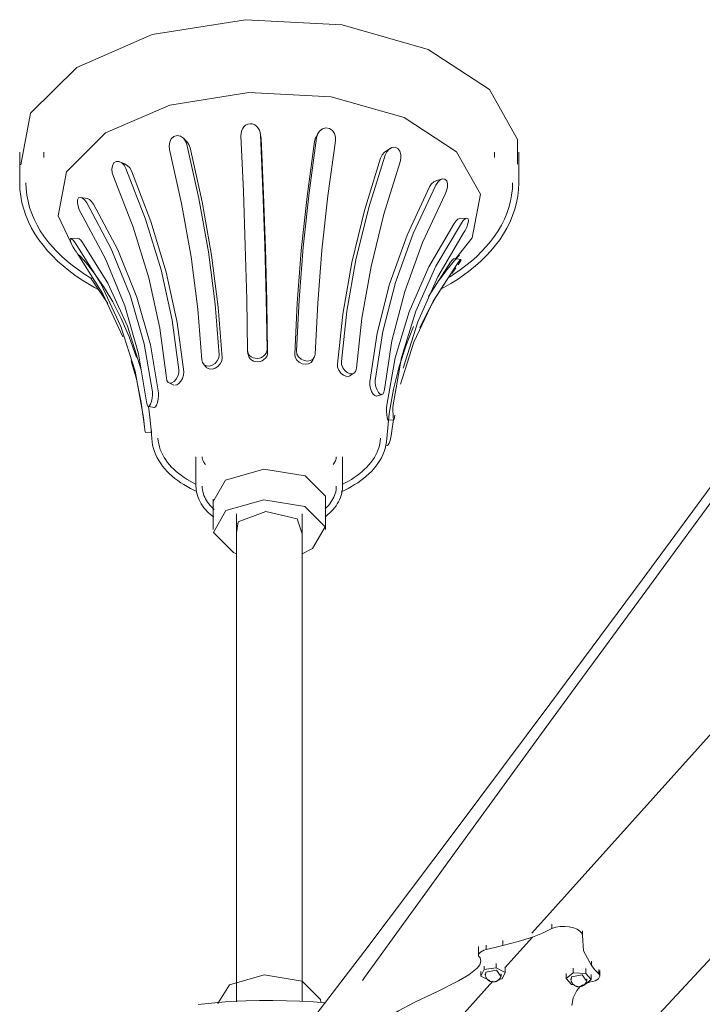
# Model space of a CAD drawing. Header units: millimetres. Extents: x 5494 to 11947, y -2708 to 7544.
# Tile 6 of 16: x 8493 to 8712, y -2242 to -1927. Entities that reach past the tile are written whole.
import ezdxf

# ---------------------------------------------------------------- set-up
doc = ezdxf.new("R2010")
doc.units = ezdxf.units.MM
doc.layers.add('E-ELEC-FIXT', color=7, linetype='Continuous', lineweight=9)

# ---------------------------------------------------------------- blocks, each defined once
blk = doc.blocks.new('AOBA - 33349 AOBA Dark ceiling fan-567936-00 Isometrico PDF')
at = {"layer": 'E-ELEC-FIXT', "color": 251, "lineweight": 15, "true_color": 0x5b5b5b}
for p, q in [((-2558.58, -1964.34), (-2558.8, -1963.11)), ((-2540.23, -1963.14), (-2540.91, -1964.33)), ((-2582.32, -1965.88), (-2583.41, -1964.78)), ((-2558.77, -1963.65), (-2558.63, -1964.13)), ((-2558.58, -1964.34), (-2558.52, -1964.88)), ((-2635.92, -1969.19), (-2635.92, -1979)), ((-2628.15, -1969.2), (-2628.15, -1970.89)), ((-2517.2, -1968.02), (-2518.69, -1968.99)), ((-2483.68, -1970.91), (-2483.68, -1969.21)), ((-2475.92, -1979), (-2475.92, -1969.19)), ((-2601.98, -1973.12), (-2603.78, -1972.33)), ((-2500.48, -1977.82), (-2502.55, -1978.4)), ((-2614.18, -1984.11), (-2616.42, -1983.74)), ((-2492.56, -1990.39), (-2494.89, -1990.51)), ((-2617.27, -1996.79), (-2619.6, -1996.91)), ((-2274.68, -2000.07), (-2471.72, -2219.58)), ((-2494.41, -2003.63), (-2496.65, -2003.26)), ((-2504.82, -2015.44), (-2497.77, -2004.51)), ((-2612.52, -2009.55), (-2613.07, -2009.71)), ((-2612.29, -2010.86), (-2607.62, -2017.75)), ((-2562.85, -2033.17), (-2562.66, -2034.24)), ((-2542.07, -2036.07), (-2541.48, -2035.04)), ((-2576.93, -2037.28), (-2575.99, -2038.22)), ((-2530.04, -2040.9), (-2528.76, -2040.08)), ((-2588.05, -2043.2), (-2586.5, -2043.89)), ((-2521.51, -2047.41), (-2519.74, -2046.91)), ((-2594.68, -2050.76), (-2592.76, -2051.07)), ((-2594.65, -2050.59), (-2594.18, -2054.17)), ((-2593.6, -2061.02), (-2593.9, -2057.17)), ((-2517.94, -2055.09), (-2515.94, -2054.99)), ((-2516.6, -2058.54), (-2516.13, -2054.94)), ((-2595.58, -2059.07), (-2593.58, -2058.97)), ((-2518.7, -2063.14), (-2518.17, -2063.23)), ((-2579.42, -2066.9), (-2579.42, -2076.24)), ((-2532.42, -2076.24), (-2532.42, -2066.9)), ((-2573.92, -2080.47), (-2573.92, -2090.2)), ((-2537.92, -2090.2), (-2537.92, -2080.47)), ((-2566.42, -2085.12), (-2566.42, -2241.53)), ((-2545.42, -2241.51), (-2545.42, -2085.12)), ((-2465.33, -2218.09), (-2465.33, -2216.64)), ((-2481.04, -2223.54), (-2481.04, -2221.92)), ((-2480.39, -2230.68), (-2471.52, -2220.82)), ((-2455.5, -2220.37), (-2455.5, -2218.86)), ((-2488.84, -2223.84), (-2488.84, -2226.69)), ((-2486.34, -2224.82), (-2486.34, -2223.46)), ((-2487.04, -2231.23), (-2488.06, -2233.32)), ((-2487.04, -2231.23), (-2487.04, -2230.11)), ((-2483.14, -2230.65), (-2487.04, -2231.23)), ((-2483.14, -2229.33), (-2483.14, -2230.65)), ((-2480.25, -2232.16), (-2483.14, -2230.65)), ((-2480.25, -2230.76), (-2480.25, -2232.16)), ((-2458.46, -2232.29), (-2458.46, -2230.75)), ((-2454.43, -2232.46), (-2454.43, -2230.89)), ((-2452.58, -2228.52), (-2452.58, -2229.93)), ((-2450.31, -2232.57), (-2450.31, -2231.18)), ((-2488.06, -2231.9), (-2488.06, -2233.32)), ((-2488.06, -2233.32), (-2485.26, -2234.78)), ((-2486.58, -2233.03), (-2486.47, -2232.06)), ((-2482.42, -2234.43), (-2481.26, -2234.25)), ((-2481.26, -2234.25), (-2480.25, -2232.16)), ((-2458.46, -2232.29), (-2460.76, -2234.07)), ((-2460.76, -2234.07), (-2460.76, -2232.52)), ((-2460.76, -2234.07), (-2459.02, -2236.02)), ((-2459.12, -2234.58), (-2459, -2233.6)), ((-2454.43, -2232.46), (-2458.46, -2232.29)), ((-2454.98, -2236.19), (-2452.68, -2234.41)), ((-2452.68, -2234.41), (-2454.43, -2232.46)), ((-2452.68, -2232.8), (-2452.68, -2234.41)), ((-2450, -2233.33), (-2450, -2231.58)), ((-2508.86, -2262.33), (-2484.25, -2234.97)), ((-2459.02, -2236.02), (-2458.18, -2236.06)), ((-2455.26, -2236.18), (-2454.98, -2236.19)), ((-2452.94, -2235.16), (-2454.35, -2235.66)), ((-2572.42, -2241.69), (-2572.42, -2242.09))]:
    blk.add_line(p, q, dxfattribs=at)
for points in [[(-2563.58, -1926.76, 0), (-2593.47, -1931.55, 0), (-2617.64, -1942.07, 0), (-2632.42, -1956.72, 0), (-2635.55, -1973.27, 0)], [(-2476.3, -1973.08, 0), (-2476.29, -1965.11, 0), (-2485.28, -1949.18, 0), (-2505.03, -1936.3, 0), (-2532.52, -1928.43, 0), (-2563.58, -1926.76, 0)], [(-2562.43, -1950.05, 0), (-2587.83, -1954.12, 0), (-2608.38, -1963.07, 0), (-2620.94, -1975.52, 0), (-2623.6, -1989.58, 0), (-2618.68, -2000.03, 0)], [(-2496.06, -2003.26, 0), (-2490.9, -1996.71, 0), (-2488.24, -1982.65, 0), (-2495.88, -1969.11, 0), (-2512.66, -1958.16, 0), (-2536.03, -1951.47, 0), (-2562.43, -1950.05, 0)], [(-2565, -1963.98, 0), (-2564.97, -1963.21, 0), (-2564.8, -1962.46, 0), (-2564.5, -1961.75, 0), (-2564.06, -1961.13, 0), (-2563.49, -1960.61, 0), (-2562.81, -1960.26, 0), (-2562.06, -1960.11, 0)], [(-2562.06, -1960.11, 0), (-2561.3, -1960.18, 0), (-2560.59, -1960.46, 0), (-2559.97, -1960.92, 0), (-2559.47, -1961.5, 0), (-2559.09, -1962.17, 0), (-2558.85, -1962.89, 0), (-2558.74, -1963.66, 0)], [(-2540.74, -1964.62, 0), (-2540.41, -1963.48, 0), (-2539.76, -1962.49, 0), (-2538.85, -1961.75, 0), (-2537.74, -1961.42, 0), (-2536.6, -1961.61, 0), (-2535.66, -1962.27, 0), (-2535.02, -1963.26, 0), (-2534.71, -1964.41, 0), (-2534.73, -1965.6, 0)], [(-2587.87, -1968.33, 0), (-2588.01, -1967.14, 0), (-2587.84, -1965.97, 0), (-2587.35, -1964.92, 0), (-2586.53, -1964.17, 0), (-2585.48, -1963.87, 0), (-2584.4, -1964.09, 0), (-2583.46, -1964.73, 0), (-2582.76, -1965.65, 0), (-2582.32, -1966.75, 0)], [(-2582.88, -1965.42, 0), (-2582.37, -1965.82, 0), (-2581.66, -1966.75, 0), (-2581.23, -1967.84, 0)], [(-2562.89, -2032.75, 0), (-2563.15, -2016.35, 0), (-2563.6, -1999.29, 0), (-2564.21, -1981.77, 0), (-2565, -1963.98, 0)], [(-2558.74, -1963.66, 0), (-2557.96, -1981.45, 0), (-2557.34, -1998.98, 0), (-2556.9, -2016.04, 0), (-2556.64, -2032.43, 0)], [(-2558.52, -1964.88, 0), (-2557.74, -1982.64, 0), (-2557.13, -2000.13, 0), (-2556.7, -2017.14, 0), (-2556.44, -2033.5, 0)], [(-2547.77, -2033.96, 0), (-2546.99, -2017.66, 0), (-2545.65, -2000.74, 0), (-2543.79, -1983.39, 0), (-2541.42, -1965.8, 0)], [(-2547.18, -2032.94, 0), (-2546.38, -2016.6, 0), (-2545.03, -1999.63, 0), (-2543.15, -1982.24, 0), (-2540.74, -1964.62, 0)], [(-2541.42, -1965.8, 0), (-2541.09, -1964.67, 0), (-2540.48, -1963.72, 0)], [(-2534.73, -1965.6, 0), (-2537.14, -1983.23, 0), (-2539.02, -2000.62, 0), (-2540.37, -2017.58, 0), (-2541.17, -2033.92, 0)], [(-2577.54, -2035.78, 0), (-2578.82, -2019.55, 0), (-2580.99, -2002.76, 0), (-2584.02, -1985.63, 0), (-2587.87, -1968.33, 0)], [(-2582.32, -1966.75, 0), (-2578.47, -1984.06, 0), (-2575.44, -2001.2, 0), (-2573.27, -2017.98, 0), (-2571.99, -2034.21, 0)], [(-2581.23, -1967.84, 0), (-2577.43, -1985.12, 0), (-2574.44, -2002.22, 0), (-2572.31, -2018.96, 0), (-2571.05, -2035.16, 0)], [(-2520.27, -1971.12, 0), (-2519.76, -1970.07, 0), (-2519.02, -1969.23, 0), (-2518.09, -1968.69, 0)], [(-2518.8, -1970.17, 0), (-2518.28, -1969.12, 0), (-2517.53, -1968.27, 0), (-2516.61, -1967.73, 0), (-2515.6, -1967.62, 0), (-2514.68, -1968.02, 0), (-2514.03, -1968.86, 0), (-2513.71, -1969.95, 0), (-2513.69, -1971.13, 0), (-2513.95, -1972.3, 0)], [(-2605.88, -1977.01, 0), (-2606.25, -1975.88, 0), (-2606.37, -1974.7, 0), (-2606.22, -1973.59, 0), (-2605.75, -1972.69, 0), (-2605, -1972.2, 0), (-2604.1, -1972.21, 0), (-2603.22, -1972.66, 0), (-2602.46, -1973.43, 0), (-2601.88, -1974.42, 0)], [(-2534.08, -2037.14, 0), (-2532.37, -2021.1, 0), (-2529.48, -2004.63, 0), (-2525.43, -1987.91, 0), (-2520.27, -1971.12, 0)], [(-2532.8, -2036.31, 0), (-2531.07, -2020.24, 0), (-2528.13, -2003.73, 0), (-2524.03, -1986.98, 0), (-2518.8, -1970.17, 0)], [(-2513.95, -1972.3, 0), (-2519.18, -1989.11, 0), (-2523.28, -2005.87, 0), (-2526.22, -2022.38, 0), (-2527.95, -2038.44, 0)], [(-2602.29, -1973.01, 0), (-2601.42, -1973.45, 0), (-2600.66, -1974.22, 0), (-2600.1, -1975.21, 0)], [(-2601.88, -1974.42, 0), (-2595.54, -1990.65, 0), (-2590.56, -2006.94, 0), (-2587, -2023.11, 0), (-2584.9, -2038.98, 0)], [(-2600.1, -1975.21, 0), (-2593.84, -1991.42, 0), (-2588.93, -2007.68, 0), (-2585.42, -2023.83, 0), (-2583.35, -2039.67, 0)], [(-2588.9, -2041.57, 0), (-2591, -2025.69, 0), (-2594.56, -2009.52, 0), (-2599.54, -1993.23, 0), (-2605.88, -1977.01, 0)], [(-2504.55, -1980.34, 0), (-2503.94, -1979.41, 0), (-2503.21, -1978.73, 0), (-2502.42, -1978.37, 0)], [(-2502.5, -1979.76, 0), (-2501.89, -1978.83, 0), (-2501.15, -1978.14, 0), (-2500.35, -1977.79, 0), (-2499.6, -1977.86, 0), (-2499.04, -1978.42, 0), (-2498.78, -1979.36, 0), (-2498.82, -1980.48, 0), (-2499.09, -1981.63, 0), (-2499.55, -1982.72, 0)], [(-2635.92, -1979, 0), (-2635.84, -1981.16, 0), (-2635.6, -1983.3, 0), (-2635.2, -1985.42, 0), (-2634.64, -1987.52, 0), (-2633.94, -1989.57, 0), (-2633.1, -1991.58, 0), (-2632.12, -1993.54, 0), (-2631.02, -1995.44, 0), (-2629.79, -1997.29, 0), (-2628.45, -1999.08, 0), (-2626.99, -2000.82, 0), (-2625.44, -2002.49, 0), (-2623.78, -2004.11, 0), (-2622.02, -2005.67, 0), (-2620.17, -2007.17, 0), (-2618.24, -2008.62, 0), (-2616.21, -2010.01, 0), (-2614.11, -2011.34, 0), (-2611.92, -2012.62, 0), (-2610.77, -2013.24, 0)], [(-2633.92, -1979, 0), (-2633.84, -1981.01, 0), (-2633.62, -1983, 0), (-2633.25, -1984.98, 0), (-2632.73, -1986.94, 0), (-2632.07, -1988.86, 0), (-2631.28, -1990.74, 0), (-2630.36, -1992.59, 0), (-2629.32, -1994.39, 0), (-2628.16, -1996.14, 0), (-2626.88, -1997.84, 0), (-2625.5, -1999.49, 0), (-2624.01, -2001.09, 0), (-2622.41, -2002.65, 0), (-2620.73, -2004.15, 0), (-2618.95, -2005.6, 0), (-2617.07, -2006.99, 0), (-2615.11, -2008.34, 0), (-2613.07, -2009.63, 0)], [(-2523.72, -2042.87, 0), (-2521.35, -2027.26, 0), (-2517.33, -2011.52, 0), (-2511.71, -1995.83, 0), (-2504.55, -1980.34, 0)], [(-2521.94, -2042.37, 0), (-2519.53, -2026.73, 0), (-2515.46, -2010.97, 0), (-2509.76, -1995.25, 0), (-2502.5, -1979.76, 0)], [(-2475.92, -1979, 0), (-2476, -1981.16, 0), (-2476.24, -1983.3, 0), (-2476.64, -1985.42, 0), (-2477.19, -1987.52, 0), (-2477.9, -1989.57, 0), (-2478.74, -1991.58, 0), (-2479.72, -1993.54, 0), (-2480.82, -1995.44, 0), (-2482.05, -1997.29, 0), (-2483.39, -1999.08, 0), (-2484.85, -2000.82, 0), (-2486.4, -2002.49, 0), (-2488.06, -2004.11, 0), (-2489.82, -2005.67, 0), (-2491.67, -2007.17, 0), (-2493.6, -2008.62, 0), (-2495.62, -2010.01, 0), (-2497.73, -2011.34, 0), (-2499.91, -2012.62, 0), (-2500.55, -2012.96, 0)], [(-2477.92, -1979, 0), (-2477.99, -1981.01, 0), (-2478.22, -1983, 0), (-2478.59, -1984.98, 0), (-2479.11, -1986.94, 0), (-2479.77, -1988.86, 0), (-2480.56, -1990.74, 0), (-2481.48, -1992.59, 0), (-2482.52, -1994.39, 0), (-2483.68, -1996.14, 0), (-2484.96, -1997.84, 0), (-2486.34, -1999.49, 0), (-2487.83, -2001.09, 0), (-2489.42, -2002.65, 0), (-2491.11, -2004.15, 0), (-2492.89, -2005.6, 0), (-2494.77, -2006.99, 0), (-2496.73, -2008.34, 0), (-2498.19, -2009.27, 0)], [(-2616.29, -1988.7, 0), (-2616.82, -1987.67, 0), (-2617.22, -1986.55, 0), (-2617.44, -1985.44, 0), (-2617.39, -1984.49, 0), (-2617.04, -1983.88, 0), (-2616.46, -1983.74, 0), (-2615.77, -1984.02, 0), (-2615.08, -1984.63, 0), (-2614.45, -1985.5, 0)], [(-2614.22, -1984.1, 0), (-2613.54, -1984.38, 0), (-2612.85, -1984.99, 0), (-2612.23, -1985.86, 0)], [(-2499.55, -1982.72, 0), (-2506.81, -1998.21, 0), (-2512.51, -2013.93, 0), (-2516.58, -2029.69, 0), (-2518.99, -2045.32, 0)], [(-2614.45, -1985.5, 0), (-2606.59, -2000.22, 0), (-2600.42, -2015.33, 0), (-2596, -2030.65, 0), (-2593.4, -2046.03, 0)], [(-2612.23, -1985.86, 0), (-2604.48, -2000.58, 0), (-2598.39, -2015.68, 0), (-2594.04, -2030.99, 0), (-2591.47, -2046.34, 0)], [(-2554.94, -2263.99, 0), (-2525.29, -2225.19, 0), (-2495.65, -2185.87, 0), (-2466.01, -2146.19, 0), (-2436.37, -2106.26, 0), (-2406.73, -2066.15, 0), (-2377.1, -2025.92, 0), (-2347.47, -1985.58, 0)], [(-2595.24, -2049.23, 0), (-2597.84, -2033.85, 0), (-2602.26, -2018.52, 0), (-2608.43, -2003.42, 0), (-2616.29, -1988.7, 0)], [(-2347.47, -1990.7, 0), (-2377.12, -2030.92, 0), (-2406.77, -2071.2, 0), (-2436.42, -2111.57, 0), (-2466.06, -2152.05, 0), (-2495.7, -2192.74, 0), (-2525.34, -2233.8, 0), (-2525.99, -2234.71, 0)], [(-2496.65, -1992.07, 0), (-2496.04, -1991.27, 0), (-2495.42, -1990.73, 0), (-2494.88, -1990.51, 0)], [(-2494.34, -1991.95, 0), (-2493.72, -1991.15, 0), (-2493.1, -1990.61, 0), (-2492.55, -1990.39, 0), (-2492.17, -1990.59, 0), (-2492.06, -1991.22, 0), (-2492.23, -1992.16, 0), (-2492.63, -1993.24, 0), (-2493.15, -1994.31, 0), (-2493.74, -1995.28, 0)], [(-2518.26, -2050.28, 0), (-2515.58, -2035.2, 0), (-2511.05, -2020.37, 0), (-2504.72, -2005.94, 0), (-2496.65, -1992.07, 0)], [(-2516.25, -2050.17, 0), (-2513.54, -2035.08, 0), (-2508.94, -2020.23, 0), (-2502.52, -2005.8, 0), (-2494.34, -1991.95, 0)], [(-2617.64, -2001.43, 0), (-2618.12, -2000.71, 0), (-2618.74, -1999.7, 0), (-2619.29, -1998.68, 0), (-2619.67, -1997.76, 0), (-2619.78, -1997.13, 0), (-2619.61, -1996.91, 0), (-2619.21, -1997.07, 0), (-2618.69, -1997.56, 0), (-2618.1, -1998.29, 0)], [(-2617.28, -1996.79, 0), (-2616.89, -1996.95, 0), (-2616.37, -1997.44, 0), (-2615.79, -1998.17, 0)], [(-2493.74, -1995.28, 0), (-2501.92, -2009.14, 0), (-2508.34, -2023.57, 0), (-2512.94, -2038.42, 0)], [(-2618.1, -1998.29, 0), (-2609.92, -2011.31, 0), (-2603.49, -2025.08, 0), (-2598.9, -2039.46, 0), (-2596.19, -2054.27, 0)], [(-2615.79, -1998.17, 0), (-2607.72, -2011.22, 0), (-2601.39, -2025, 0), (-2596.94, -2039.02, 0)], [(-2602.89, -2028.41, 0), (-2609.32, -2014.64, 0), (-2617.5, -2001.63, 0)], [(-2598.44, -2034.99, 0), (-2600.79, -2028.43, 0), (-2603.38, -2022.49, 0), (-2606.09, -2017.23, 0), (-2608.83, -2012.65, 0), (-2611.5, -2008.74, 0), (-2614.01, -2005.47, 0), (-2616.29, -2002.81, 0), (-2616.86, -2002.19, 0)], [(-2501.51, -2010.39, 0), (-2498.92, -2006.84, 0), (-2496.53, -2003.92, 0), (-2494.98, -2002.19, 0)], [(-2497.77, -2004.51, 0), (-2497.25, -2003.84, 0), (-2496.85, -2003.4, 0), (-2496.64, -2003.27, 0)], [(-2495.55, -2004.88, 0), (-2495.02, -2004.2, 0), (-2494.62, -2003.76, 0), (-2494.4, -2003.63, 0)], [(-2494.45, -2003.86, 0), (-2494.8, -2004.47, 0), (-2495.38, -2005.33, 0)], [(-2513.9, -2043.62, 0), (-2509.58, -2030.12, 0), (-2503.41, -2017.03, 0), (-2495.55, -2004.88, 0)], [(-2496.06, -2006.29, 0), (-2496.07, -2006.29, 0), (-2496.76, -2007.23, 0), (-2497.39, -2008.08, 0)], [(-2613.06, -2009.71, 0), (-2613.02, -2009.83, 0), (-2612.74, -2010.23, 0), (-2612.29, -2010.86, 0)], [(-2507.65, -2025.52, 0), (-2505.03, -2020.11, 0), (-2502.35, -2015.38, 0), (-2499.95, -2011.67, 0)], [(-2450.57, -2266.6, 0), (-2416.83, -2230.26, 0), (-2383.09, -2193.9, 0), (-2349.35, -2157.52, 0), (-2315.61, -2121.13, 0), (-2281.87, -2084.72, 0), (-2248.13, -2048.29, 0), (-2214.39, -2011.84, 0)], [(-2518.24, -2061.02, 0), (-2517.45, -2052.98, 0), (-2516.11, -2045.22, 0), (-2514.28, -2037.88, 0), (-2512.06, -2031.07, 0), (-2509.66, -2025.12, 0)], [(-2556.64, -2032.43, 0), (-2556.71, -2033.06, 0), (-2556.93, -2033.65, 0), (-2557.3, -2034.19, 0), (-2557.8, -2034.65, 0), (-2558.39, -2035, 0), (-2559.05, -2035.23, 0), (-2559.75, -2035.33, 0)], [(-2571.99, -2034.21, 0), (-2572.12, -2035.2, 0), (-2572.58, -2036.16, 0), (-2573.31, -2036.98, 0), (-2574.21, -2037.55, 0), (-2575.18, -2037.82, 0), (-2576.08, -2037.76, 0), (-2576.83, -2037.37, 0), (-2577.33, -2036.68, 0), (-2577.54, -2035.78, 0)], [(-2571.05, -2035.16, 0), (-2571.17, -2036.15, 0), (-2571.63, -2037.11, 0), (-2572.36, -2037.92, 0), (-2573.27, -2038.5, 0), (-2574.23, -2038.77, 0), (-2575.14, -2038.71, 0), (-2575.89, -2038.32, 0)], [(-2559.75, -2035.33, 0), (-2560.45, -2035.3, 0), (-2561.11, -2035.14, 0), (-2561.7, -2034.85, 0), (-2562.2, -2034.44, 0), (-2562.57, -2033.94, 0), (-2562.81, -2033.37, 0), (-2562.89, -2032.75, 0)], [(-2559.56, -2036.4, 0), (-2560.25, -2036.37, 0), (-2560.92, -2036.2, 0), (-2561.51, -2035.91, 0), (-2562.01, -2035.51, 0), (-2562.38, -2035.01, 0), (-2562.62, -2034.44, 0), (-2562.7, -2033.82, 0)], [(-2556.44, -2033.5, 0), (-2556.51, -2034.13, 0), (-2556.74, -2034.72, 0), (-2557.11, -2035.26, 0), (-2557.61, -2035.71, 0), (-2558.2, -2036.06, 0), (-2558.86, -2036.29, 0), (-2559.56, -2036.4, 0)], [(-2541.86, -2035.6, 0), (-2541.96, -2035.87, 0), (-2542.5, -2036.61, 0), (-2543.3, -2037.08, 0), (-2544.29, -2037.23, 0), (-2545.33, -2037.06, 0), (-2546.31, -2036.59, 0), (-2547.11, -2035.85, 0), (-2547.62, -2034.95, 0), (-2547.77, -2033.96, 0)], [(-2541.91, -2035.58, 0), (-2542.72, -2036.05, 0), (-2543.7, -2036.21, 0), (-2544.74, -2036.04, 0), (-2545.72, -2035.56, 0), (-2546.52, -2034.83, 0), (-2547.03, -2033.92, 0), (-2547.18, -2032.94, 0)], [(-2541.17, -2033.92, 0), (-2541.38, -2034.84, 0), (-2541.85, -2035.52, 0)], [(-2595.91, -2057.21, 0), (-2596.96, -2049.43, 0), (-2598.52, -2042.01, 0), (-2600.19, -2036.08, 0)], [(-2529.88, -2040.79, 0), (-2530.54, -2041.1, 0), (-2531.33, -2041.07, 0), (-2532.17, -2040.7, 0), (-2532.96, -2040.04, 0), (-2533.6, -2039.15, 0), (-2533.99, -2038.15, 0), (-2534.08, -2037.14, 0)], [(-2527.95, -2038.44, 0), (-2528.15, -2039.32, 0), (-2528.6, -2039.96, 0), (-2529.26, -2040.28, 0), (-2530.05, -2040.25, 0), (-2530.9, -2039.88, 0), (-2531.69, -2039.21, 0), (-2532.32, -2038.33, 0), (-2532.71, -2037.32, 0), (-2532.8, -2036.31, 0)], [(-2584.9, -2038.98, 0), (-2584.95, -2040, 0), (-2585.26, -2041.04, 0), (-2585.78, -2041.98, 0), (-2586.43, -2042.72, 0), (-2587.13, -2043.17, 0), (-2587.78, -2043.28, 0), (-2588.33, -2043.02, 0), (-2588.71, -2042.43, 0), (-2588.9, -2041.57, 0)], [(-2583.35, -2039.67, 0), (-2583.4, -2040.68, 0), (-2583.71, -2041.72, 0), (-2584.23, -2042.67, 0), (-2584.88, -2043.4, 0), (-2585.58, -2043.85, 0), (-2586.23, -2043.96, 0)], [(-2521.63, -2047.43, 0), (-2521.63, -2047.43, 0), (-2522.12, -2047.26, 0), (-2522.63, -2046.75, 0), (-2523.11, -2045.95, 0), (-2523.49, -2044.96, 0), (-2523.71, -2043.89, 0), (-2523.72, -2042.87, 0)], [(-2518.99, -2045.32, 0), (-2519.15, -2046.16, 0), (-2519.45, -2046.72, 0), (-2519.86, -2046.93, 0), (-2520.35, -2046.76, 0), (-2520.86, -2046.25, 0), (-2521.34, -2045.45, 0), (-2521.71, -2044.45, 0), (-2521.93, -2043.38, 0), (-2521.94, -2042.37, 0)], [(-2593.4, -2046.03, 0), (-2593.37, -2047.05, 0), (-2593.48, -2048.13, 0), (-2593.71, -2049.16, 0), (-2594.01, -2050, 0), (-2594.33, -2050.55, 0), (-2594.63, -2050.76, 0)], [(-2591.47, -2046.34, 0), (-2591.44, -2047.36, 0), (-2591.56, -2048.45, 0), (-2591.79, -2049.47, 0), (-2592.09, -2050.31, 0), (-2592.41, -2050.87, 0), (-2592.71, -2051.07, 0)], [(-2594.68, -2050.76, 0), (-2594.89, -2050.59, 0), (-2595.1, -2050.06, 0), (-2595.24, -2049.23, 0)], [(-2517.95, -2055.09, 0), (-2518.05, -2054.86, 0), (-2518.15, -2054.28, 0), (-2518.25, -2053.42, 0), (-2518.32, -2052.38, 0), (-2518.32, -2051.29, 0), (-2518.26, -2050.28, 0)], [(-2515.95, -2054.98, 0), (-2516.05, -2054.76, 0), (-2516.16, -2054.18, 0), (-2516.25, -2053.32, 0), (-2516.32, -2052.28, 0), (-2516.32, -2051.18, 0), (-2516.25, -2050.17, 0)], [(-2596.19, -2054.27, 0), (-2596.08, -2055.27, 0), (-2595.98, -2056.36, 0), (-2595.89, -2057.4, 0), (-2595.79, -2058.26, 0), (-2595.68, -2058.84, 0), (-2595.59, -2059.07, 0)], [(-2594.18, -2054.17, 0), (-2594.08, -2055.17, 0), (-2593.98, -2056.26, 0), (-2593.89, -2057.29, 0), (-2593.79, -2058.16, 0), (-2593.68, -2058.74, 0)], [(-2515.65, -2053.51, 0), (-2515.75, -2054.32, 0), (-2515.85, -2054.83, 0), (-2515.94, -2054.99, 0)], [(-2591.6, -2060.9, 0), (-2591.51, -2061.82, 0), (-2591.35, -2062.73, 0), (-2591.13, -2063.63, 0), (-2590.84, -2064.52, 0), (-2590.49, -2065.39, 0), (-2590.08, -2066.24, 0), (-2589.61, -2067.07, 0), (-2589.09, -2067.87, 0), (-2588.51, -2068.66, 0), (-2587.88, -2069.42, 0), (-2587.21, -2070.16, 0), (-2586.49, -2070.88, 0), (-2585.72, -2071.57, 0), (-2584.92, -2072.24, 0), (-2584.07, -2072.88, 0), (-2583.18, -2073.5, 0), (-2582.25, -2074.1, 0), (-2581.28, -2074.67, 0), (-2580.28, -2075.22, 0), (-2579.31, -2075.71, 0)], [(-2520.24, -2060.9, 0), (-2520.33, -2061.82, 0), (-2520.49, -2062.73, 0), (-2520.71, -2063.63, 0), (-2521, -2064.52, 0), (-2521.35, -2065.39, 0), (-2521.76, -2066.24, 0), (-2522.23, -2067.07, 0), (-2522.75, -2067.87, 0), (-2523.33, -2068.66, 0), (-2523.95, -2069.42, 0), (-2524.63, -2070.16, 0), (-2525.35, -2070.88, 0), (-2526.11, -2071.57, 0), (-2526.92, -2072.24, 0), (-2527.77, -2072.88, 0), (-2528.66, -2073.5, 0), (-2529.59, -2074.1, 0), (-2530.56, -2074.67, 0), (-2531.56, -2075.22, 0), (-2532.59, -2075.74, 0)], [(-2518.13, -2063.23, 0), (-2517.83, -2063.02, 0), (-2517.51, -2062.46, 0), (-2517.21, -2061.62, 0), (-2516.95, -2060.61, 0), (-2516.74, -2059.53, 0), (-2516.6, -2058.54, 0)], [(-2593.6, -2061.02, 0), (-2593.49, -2062.09, 0), (-2593.31, -2063.14, 0), (-2593.05, -2064.18, 0), (-2592.72, -2065.2, 0), (-2592.32, -2066.2, 0), (-2591.85, -2067.16, 0), (-2591.32, -2068.1, 0), (-2590.73, -2069.01, 0), (-2590.09, -2069.89, 0), (-2589.4, -2070.73, 0), (-2588.65, -2071.55, 0), (-2587.87, -2072.33, 0), (-2587.03, -2073.08, 0), (-2586.16, -2073.81, 0), (-2585.24, -2074.5, 0), (-2584.29, -2075.17, 0), (-2583.3, -2075.8, 0), (-2582.27, -2076.41, 0), (-2581.21, -2076.99, 0), (-2580.12, -2077.54, 0), (-2579.16, -2077.99, 0)], [(-2518.24, -2061.02, 0), (-2518.35, -2062.09, 0), (-2518.53, -2063.14, 0), (-2518.79, -2064.18, 0), (-2519.12, -2065.2, 0), (-2519.52, -2066.2, 0), (-2519.99, -2067.16, 0), (-2520.52, -2068.1, 0), (-2521.11, -2069.01, 0), (-2521.75, -2069.89, 0), (-2522.44, -2070.73, 0), (-2523.19, -2071.55, 0), (-2523.97, -2072.33, 0), (-2524.81, -2073.08, 0), (-2525.68, -2073.81, 0), (-2526.6, -2074.5, 0), (-2527.55, -2075.17, 0), (-2528.54, -2075.8, 0), (-2529.57, -2076.41, 0), (-2530.63, -2076.99, 0), (-2531.72, -2077.54, 0), (-2532.84, -2078.07, 0)], [(-2577.42, -2066.9, 0), (-2577.41, -2067.09, 0), (-2577.39, -2067.29, 0), (-2577.35, -2067.49, 0), (-2577.29, -2067.7, 0), (-2577.22, -2067.93, 0), (-2577.11, -2068.18, 0), (-2576.98, -2068.44, 0), (-2576.82, -2068.71, 0), (-2576.63, -2069, 0), (-2576.41, -2069.3, 0)], [(-2534.42, -2066.9, 0), (-2534.43, -2067.09, 0), (-2534.45, -2067.29, 0), (-2534.49, -2067.49, 0), (-2534.54, -2067.7, 0), (-2534.62, -2067.93, 0), (-2534.73, -2068.18, 0), (-2534.86, -2068.44, 0), (-2535.01, -2068.71, 0), (-2535.21, -2069, 0), (-2535.43, -2069.3, 0)], [(-2557.66, -2070.85, 0), (-2569.91, -2074.32, 0), (-2573.97, -2081.39, 0)], [(-2537.84, -2081.26, 0), (-2537.86, -2079.54, 0), (-2544.38, -2073.01, 0), (-2557.66, -2070.85, 0)], [(-2579.42, -2076.24, 0), (-2579.39, -2077, 0), (-2579.3, -2077.77, 0), (-2579.16, -2078.52, 0), (-2578.97, -2079.26, 0), (-2578.72, -2079.97, 0), (-2578.43, -2080.67, 0), (-2578.1, -2081.34, 0), (-2577.72, -2081.98, 0), (-2577.32, -2082.6, 0), (-2576.87, -2083.19, 0), (-2576.4, -2083.75, 0), (-2575.9, -2084.29, 0), (-2575.38, -2084.8, 0), (-2574.83, -2085.29, 0), (-2574.26, -2085.75, 0), (-2573.67, -2086.19, 0)], [(-2577.42, -2076.24, 0), (-2577.4, -2076.85, 0), (-2577.33, -2077.47, 0), (-2577.21, -2078.08, 0), (-2577.05, -2078.68, 0), (-2576.85, -2079.26, 0), (-2576.61, -2079.83, 0), (-2576.34, -2080.39, 0), (-2576.03, -2080.92, 0), (-2575.68, -2081.44, 0), (-2575.31, -2081.94, 0), (-2574.9, -2082.43, 0), (-2574.47, -2082.89, 0), (-2574.02, -2083.34, 0), (-2573.53, -2083.76, 0)], [(-2532.42, -2076.24, 0), (-2532.45, -2077, 0), (-2532.53, -2077.77, 0), (-2532.68, -2078.52, 0), (-2532.87, -2079.26, 0), (-2533.12, -2079.97, 0), (-2533.41, -2080.67, 0), (-2533.74, -2081.34, 0), (-2534.11, -2081.98, 0), (-2534.52, -2082.6, 0), (-2534.97, -2083.19, 0), (-2535.44, -2083.75, 0), (-2535.94, -2084.29, 0), (-2536.46, -2084.8, 0), (-2537.01, -2085.29, 0), (-2537.58, -2085.75, 0), (-2538, -2086.07, 0)], [(-2534.42, -2076.24, 0), (-2534.44, -2076.85, 0), (-2534.51, -2077.47, 0), (-2534.63, -2078.08, 0), (-2534.79, -2078.68, 0), (-2534.99, -2079.26, 0), (-2535.22, -2079.83, 0), (-2535.5, -2080.39, 0), (-2535.81, -2080.92, 0), (-2536.16, -2081.44, 0), (-2536.53, -2081.94, 0), (-2536.94, -2082.43, 0), (-2537.37, -2082.89, 0), (-2537.82, -2083.34, 0)], [(-2557.64, -2080.65, 0), (-2569.81, -2084.1, 0), (-2573.84, -2091.12, 0), (-2567.37, -2097.6, 0), (-2566.46, -2097.97, 0)], [(-2545.32, -2097.95, 0), (-2542.03, -2096.3, 0), (-2538, -2089.28, 0), (-2544.47, -2082.8, 0), (-2557.64, -2080.65, 0)], [(-2566.43, -2091.25, 0), (-2565.9, -2087.77, 0), (-2556.97, -2084.38, 0)], [(-2556.97, -2084.38, 0), (-2546.99, -2086.8, 0), (-2545.38, -2091.58, 0)], [(-2471.52, -2220.82, 0), (-2468.29, -2219.54, 0), (-2465.33, -2218.09, 0)], [(-2465.33, -2218.09, 0), (-2464.07, -2217.69, 0), (-2462.66, -2217.46, 0), (-2461.19, -2217.41, 0), (-2459.75, -2217.54, 0), (-2458.42, -2217.85, 0), (-2457.26, -2218.32, 0), (-2456.36, -2218.92, 0), (-2455.76, -2219.61, 0), (-2455.5, -2220.37, 0)], [(-2481.04, -2223.54, 0), (-2476.12, -2222.27, 0), (-2471.52, -2220.82, 0)], [(-2455.5, -2220.37, 0), (-2455.13, -2225.24, 0), (-2452.58, -2229.93, 0)], [(-2488.31, -2227.49, 0), (-2488.65, -2227.19, 0), (-2488.82, -2226.85, 0), (-2488.81, -2226.48, 0), (-2488.61, -2226.09, 0), (-2488.24, -2225.71, 0), (-2487.72, -2225.36, 0), (-2487.08, -2225.05, 0), (-2486.34, -2224.82, 0)], [(-2486.34, -2224.82, 0), (-2483.66, -2224.2, 0), (-2481.04, -2223.54, 0)], [(-2489.32, -2230.8, 0), (-2488.42, -2229.69, 0), (-2488.07, -2228.56, 0), (-2488.31, -2227.49, 0)], [(-2495.28, -2234.87, 0), (-2491.99, -2232.91, 0), (-2489.32, -2230.8, 0)], [(-2486.47, -2232.06, 0), (-2483.05, -2231.38, 0), (-2481.77, -2233.2, 0)], [(-2452.58, -2229.93, 0), (-2451.54, -2231.28, 0), (-2450.31, -2232.57, 0)], [(-2572.4, -2242.08, 0), (-2568.65, -2236.1, 0), (-2557.5, -2232.94, 0)], [(-2557.5, -2232.94, 0), (-2545.42, -2234.91, 0), (-2539.5, -2240.85, 0), (-2539.42, -2241.69, 0)], [(-2486.7, -2232.63, 0), (-2486.69, -2232.82, 0), (-2486.67, -2233.01, 0), (-2486.63, -2233.2, 0), (-2486.59, -2233.37, 0), (-2486.53, -2233.54, 0), (-2486.46, -2233.7, 0), (-2486.39, -2233.85, 0), (-2486.31, -2233.99, 0), (-2486.23, -2234.11, 0), (-2486.14, -2234.23, 0), (-2486.05, -2234.33, 0), (-2485.96, -2234.43, 0), (-2485.88, -2234.51, 0), (-2485.79, -2234.59, 0), (-2485.7, -2234.66, 0), (-2485.62, -2234.72, 0), (-2485.54, -2234.78, 0), (-2485.46, -2234.83, 0), (-2485.38, -2234.88, 0), (-2485.3, -2234.92, 0), (-2485.23, -2234.95, 0), (-2485.16, -2234.99, 0), (-2485.09, -2235.02, 0), (-2485.02, -2235.04, 0), (-2484.95, -2235.07, 0), (-2484.89, -2235.09, 0), (-2484.83, -2235.11, 0), (-2484.76, -2235.12, 0), (-2484.7, -2235.14, 0), (-2484.64, -2235.15, 0), (-2484.58, -2235.16, 0), (-2484.53, -2235.17, 0), (-2484.47, -2235.18, 0), (-2484.41, -2235.19, 0), (-2484.36, -2235.19, 0), (-2484.3, -2235.2, 0), (-2484.25, -2235.2, 0), (-2484.19, -2235.2, 0), (-2484.13, -2235.2, 0), (-2484.08, -2235.2, 0), (-2484.03, -2235.2, 0), (-2483.97, -2235.2, 0), (-2483.91, -2235.2, 0), (-2483.86, -2235.19, 0), (-2483.8, -2235.18, 0), (-2483.75, -2235.18, 0), (-2483.69, -2235.17, 0), (-2483.63, -2235.16, 0), (-2483.57, -2235.14, 0), (-2483.51, -2235.13, 0), (-2483.45, -2235.12, 0), (-2483.39, -2235.1, 0), (-2483.32, -2235.08, 0), (-2483.26, -2235.05, 0), (-2483.19, -2235.03, 0), (-2483.12, -2235, 0), (-2483.05, -2234.97, 0), (-2482.98, -2234.94, 0), (-2482.9, -2234.9, 0), (-2482.82, -2234.85, 0), (-2482.75, -2234.81, 0), (-2482.66, -2234.75, 0), (-2482.58, -2234.69, 0), (-2482.5, -2234.63, 0), (-2482.41, -2234.56, 0), (-2482.32, -2234.48, 0), (-2482.24, -2234.39, 0), (-2482.16, -2234.3, 0)], [(-2481.54, -2232.63, 0), (-2481.55, -2232.82, 0), (-2481.57, -2233.01, 0), (-2481.61, -2233.2, 0), (-2481.65, -2233.37, 0), (-2481.71, -2233.54, 0), (-2481.78, -2233.7, 0), (-2481.85, -2233.85, 0), (-2481.93, -2233.99, 0), (-2482.01, -2234.11, 0), (-2482.1, -2234.23, 0), (-2482.16, -2234.3, 0)], [(-2459.23, -2234.17, 0), (-2459.23, -2234.37, 0), (-2459.21, -2234.56, 0), (-2459.17, -2234.74, 0), (-2459.12, -2234.92, 0), (-2459.07, -2235.09, 0), (-2459, -2235.25, 0), (-2458.92, -2235.4, 0), (-2458.85, -2235.54, 0), (-2458.76, -2235.66, 0), (-2458.68, -2235.78, 0), (-2458.59, -2235.88, 0), (-2458.5, -2235.98, 0), (-2458.41, -2236.06, 0), (-2458.33, -2236.14, 0), (-2458.24, -2236.21, 0), (-2458.16, -2236.27, 0), (-2458.07, -2236.33, 0), (-2457.99, -2236.38, 0), (-2457.92, -2236.42, 0), (-2457.84, -2236.46, 0), (-2457.77, -2236.5, 0), (-2457.7, -2236.53, 0), (-2457.63, -2236.56, 0), (-2457.56, -2236.59, 0), (-2457.49, -2236.61, 0), (-2457.43, -2236.63, 0), (-2457.36, -2236.65, 0), (-2457.3, -2236.67, 0), (-2457.24, -2236.68, 0), (-2457.18, -2236.7, 0), (-2457.12, -2236.71, 0), (-2457.06, -2236.72, 0), (-2457, -2236.73, 0), (-2456.95, -2236.73, 0), (-2456.89, -2236.74, 0), (-2456.84, -2236.75, 0), (-2456.78, -2236.75, 0), (-2456.73, -2236.75, 0), (-2456.67, -2236.75, 0), (-2456.62, -2236.75, 0), (-2456.56, -2236.75, 0), (-2456.51, -2236.75, 0), (-2456.45, -2236.74, 0), (-2456.39, -2236.74, 0), (-2456.34, -2236.73, 0), (-2456.28, -2236.72, 0), (-2456.22, -2236.71, 0), (-2456.17, -2236.7, 0), (-2456.11, -2236.69, 0), (-2456.05, -2236.68, 0), (-2455.98, -2236.66, 0), (-2455.92, -2236.64, 0), (-2455.86, -2236.62, 0), (-2455.79, -2236.6, 0), (-2455.72, -2236.58, 0), (-2455.66, -2236.55, 0), (-2455.58, -2236.52, 0), (-2455.51, -2236.48, 0), (-2455.44, -2236.44, 0), (-2455.36, -2236.4, 0), (-2455.28, -2236.35, 0), (-2455.2, -2236.3, 0), (-2455.12, -2236.24, 0), (-2455.03, -2236.18, 0), (-2454.95, -2236.1, 0), (-2454.86, -2236.02, 0), (-2454.77, -2235.93, 0), (-2454.7, -2235.85, 0)], [(-2459, -2233.6, 0), (-2455.59, -2232.92, 0), (-2454.31, -2234.74, 0)], [(-2454.08, -2234.17, 0), (-2454.09, -2234.37, 0), (-2454.11, -2234.56, 0), (-2454.14, -2234.74, 0), (-2454.19, -2234.92, 0), (-2454.25, -2235.09, 0), (-2454.31, -2235.25, 0), (-2454.39, -2235.4, 0), (-2454.47, -2235.54, 0), (-2454.55, -2235.66, 0), (-2454.64, -2235.78, 0), (-2454.7, -2235.85, 0)], [(-2450.31, -2232.57, 0), (-2450.06, -2232.97, 0), (-2450, -2233.39, 0), (-2450.12, -2233.81, 0), (-2450.42, -2234.2, 0), (-2450.87, -2234.55, 0), (-2451.47, -2234.84, 0), (-2452.17, -2235.04, 0), (-2452.94, -2235.16, 0)], [(-2509.04, -2241.63, 0), (-2501.94, -2238.24, 0), (-2495.28, -2234.87, 0)], [(-2455.4, -2236.18, 0), (-2456.34, -2236.81, 0), (-2457.36, -2237.91, 0)], [(-2457.36, -2237.91, 0), (-2458.52, -2240.32, 0), (-2458.91, -2242.78, 0)], [(-2578.67, -2242.42, 0), (-2574.39, -2241.98, 0), (-2570.09, -2241.63, 0), (-2566.32, -2241.4, 0)], [(-2538.08, -2241.93, 0), (-2541.75, -2241.63, 0), (-2546.07, -2241.38, 0), (-2550.4, -2241.21, 0), (-2554.75, -2241.14, 0), (-2559.09, -2241.16, 0), (-2563.43, -2241.28, 0), (-2566.32, -2241.4, 0)], [(-2519.65, -2247.56, 0), (-2514.51, -2244.46, 0), (-2509.04, -2241.63, 0)]]:
    blk.add_polyline3d(points, dxfattribs=at)

msp = doc.modelspace()

# ---------------------------------------------------------------- block references
at = {"layer": 'E-ELEC-FIXT', "color": 251, "lineweight": 15, "true_color": 0x5b5b5b}
msp.add_blockref('AOBA - 33349 AOBA Dark ceiling fan-567936-00 Isometrico PDF', (11129.39, 0), dxfattribs=at)

doc.saveas('drawing.dxf')
